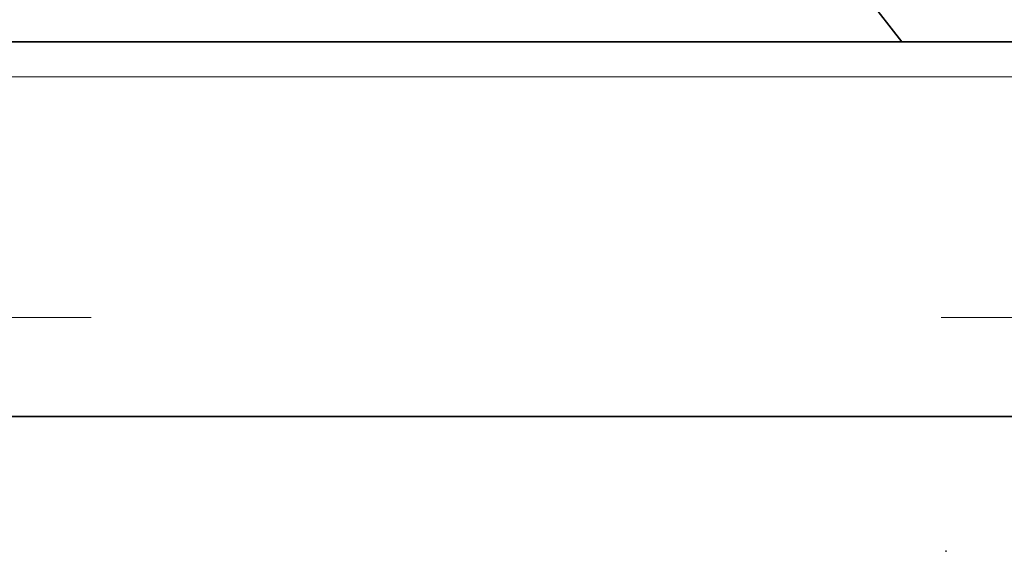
# Model space of a CAD drawing. Header units: millimetres. Extents: x -1465 to 393277, y -3788 to 454312.
# Tile 37 of 106: x 18393 to 18422, y 11961 to 11976. Entities that reach past the tile are written whole.
import ezdxf

# ---------------------------------------------------------------- set-up
doc = ezdxf.new("R2010")
doc.units = ezdxf.units.MM
doc.header["$XCLIPFRAME"] = 2
doc.linetypes.add('DASHED', pattern=[0.75, 0.5, -0.25])
for name, color, linetype in [('AHU03-3-68634OBJ', 8, 'Continuous'), ('EC-MTR_250-0_7OBJ', 8, 'Continuous'), ('FLUID-Wy2', 8, 'Continuous')]:
    doc.layers.add(name, color=color, linetype=linetype)
picture_1 = doc.add_image_def('image1.bmp', size_in_pixel=(951, 911))

msp = doc.modelspace()

# ---------------------------------------------------------------- linework, layer by layer
at = {"layer": 'AHU03-3-68634OBJ', "color": 8, "linetype": 'Continuous', "lineweight": 35, "ltscale": 100}
for p, q in [((18477.777, 11975.602), (18210.777, 11975.602)), ((18477.777, 11964.602), (18210.777, 11964.602))]:
    msp.add_line(p, q, dxfattribs=at)
at = {"layer": 'EC-MTR_250-0_7OBJ', "color": 8, "linetype": 'Continuous', "lineweight": 35, "ltscale": 100}
for p, q in [((18417.777, 11976.902), (18418.792, 11975.602)), ((18420.07, 11960.639), (18420.101, 11960.639))]:
    msp.add_line(p, q, dxfattribs=at)
at = {"layer": 'FLUID-Wy2', "color": 8, "linetype": 'Continuous', "lineweight": 18, "ltscale": 100}
for p, q in [((17819.948, 11974.572), (19819.948, 11974.572)), ((19819.948, 11974.572), (17819.948, 11974.572))]:
    msp.add_line(p, q, dxfattribs=at)
at = {"layer": 'FLUID-Wy2', "color": 8, "linetype": 'DASHED', "lineweight": 18, "ltscale": 100}
msp.add_line((19819.948, 11967.501), (17819.948, 11967.501), dxfattribs=at)

# ---------------------------------------------------------------- pictures from other files: only their frames are drawn
at = {"color": 8, "lineweight": 13}
image = msp.add_image(picture_1, insert=(17864.134, 12545.821), size_in_units=(1986.021, 1904.625), rotation=-90, dxfattribs=at)
image.set_boundary_path([(-0.5, -0.5), (950.5, 910.5)])

doc.saveas('drawing.dxf')
